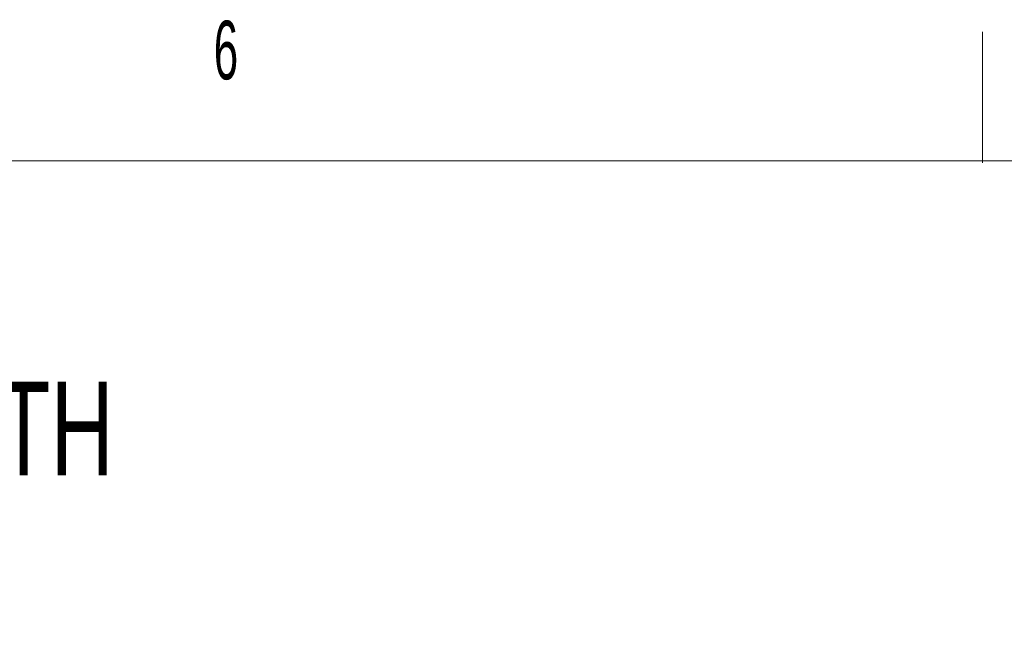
# Model space of a CAD drawing. Header units: millimetres. Extents: x 12 to 859, y 4 to 555.
# Tile 35 of 70: x 259 to 325, y 513 to 555. Entities that reach past the tile are written whole.
import ezdxf

# ---------------------------------------------------------------- set-up
doc = ezdxf.new("R2010")
doc.units = ezdxf.units.MM
doc.linetypes.add('CENTER', pattern=[10.16, 6.35, -1.27, 1.27, -1.27])
doc.layers.add('DEFAULT_1', color=7, linetype='CENTER')
doc.styles.add('SLDTEXTSTYLE1', font='TXT', dxfattribs={"width": 0.7})
doc.styles.add('SLDTEXTSTYLE2', font='TXT', dxfattribs={"width": 0.75})
doc.styles.add('SLDTEXTSTYLE3', font='TXT', dxfattribs={"width": 0.56})

# ---------------------------------------------------------------- blocks, each defined once
blk = doc.blocks.new('SW_NOTE_0_3')
at = {"layer": 'DEFAULT_1', "color": 0, "char_height": 6.35, "attachment_point": 1}
for s, insert, style in [('LABEL AREA', (0.529, 21.521), 'SLDTEXTSTYLE2'), ('85mm x 50mm (3.4" x 2.0") WITH', (0.529, 12.055), 'SLDTEXTSTYLE1'), ('R3mm (.125") CORNERS', (0.529, 2.588), 'SLDTEXTSTYLE2')]:
    blk.add_mtext(s, dxfattribs=dict(at, insert=insert, style=style))

msp = doc.modelspace()

# ---------------------------------------------------------------- linework, layer by layer
at = {"color": 7, "linetype": 'Continuous', "lineweight": 18}
for p, q in [((323.861, 545.647), (323.861, 554.504)), ((24.135, 545.77), (841.609, 545.77))]:
    msp.add_line(p, q, dxfattribs=at)

# ---------------------------------------------------------------- block references
at = {"layer": 'DEFAULT_1'}
msp.add_blockref('SW_NOTE_0_3', (175.774, 518.773), dxfattribs=at)

# ---------------------------------------------------------------- texts
at = {"color": 7, "linetype": 'Continuous', "lineweight": 0, "insert": (271.831, 555.265), "char_height": 3.969, "attachment_point": 1, "style": 'SLDTEXTSTYLE3'}
msp.add_mtext('6', dxfattribs=at)

doc.saveas('drawing.dxf')
